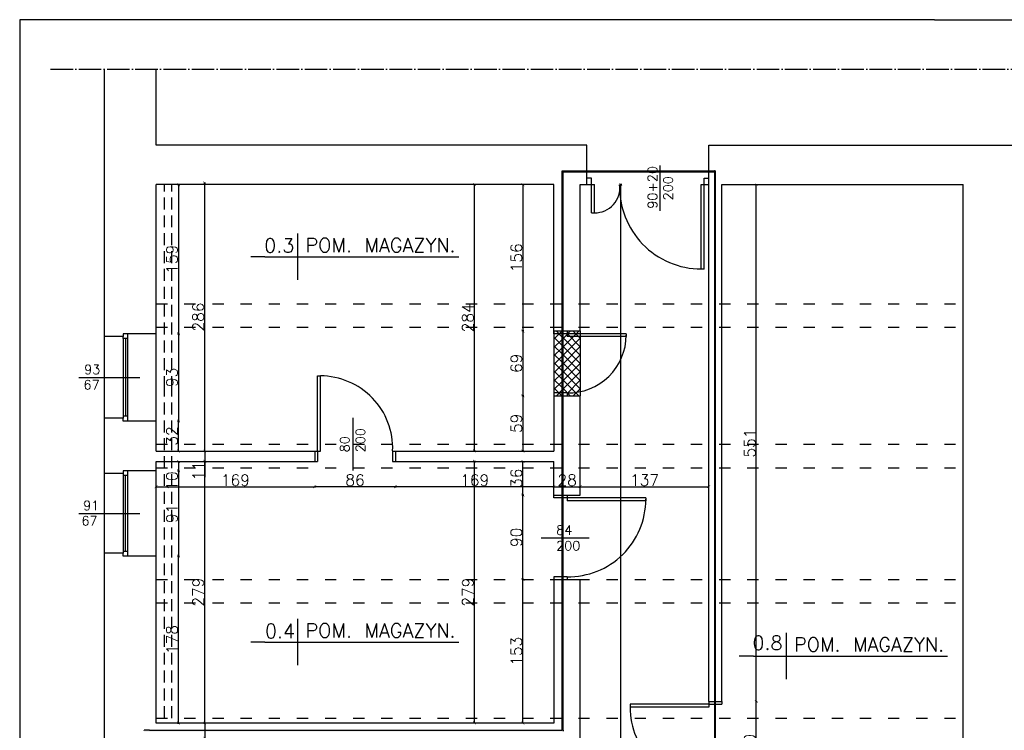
# Model space of a CAD drawing. Header units: millimetres. Extents: x -155361 to 49141, y -33787 to 6941.
# Tile 43 of 44: x -22280 to -21231, y 6183 to 6941. Entities that reach past the tile are written whole.
import ezdxf

# ---------------------------------------------------------------- set-up
doc = ezdxf.new("R2010")
doc.units = ezdxf.units.MM
for name, pattern in [('ACAD_ISO03W100', [30, 12, -18]), ('ACAD_ISO04W100', [30, 24, -3, 0, -3]), ('DASHED', [19.05, 12.7, -6.35])]:
    doc.linetypes.add(name, pattern=pattern)
doc.styles.add('Opisowy', font='txt.shx')
doc.styles.get("Standard").update_dxf_attribs({"font": 'txt.shx'})
doc.dimstyles.new('ISO-25', dxfattribs={"dimtxt": 12, "dimasz": 3, "dimexe": 1, "dimexo": 1, "dimgap": 1, "dimtad": 1, "dimdec": 0, "dimtxsty": 'Opisowy', "dimblk": 'ARCHTICK', "dimcen": 2.5, "dimadec": 0, "dimazin": 0, "dimtfac": 1, "dimtdec": 0, "dimtmove": 0, "dimatfit": 3, "dimldrblk": 'ARCHTICK', "dimfxl": 1, "dimfxlon": 1, "dimarcsym": 0})

# ---------------------------------------------------------------- blocks, each defined once
blk = doc.blocks.new('_ArchTick')
at = {"color": 0, "linetype": 'ByBlock', "const_width": 0.15}
blk.add_lwpolyline([(-0.5, -0.5), (0.5, 0.5)], dxfattribs=at)
blk = doc.blocks.new('*D11402')
at = {"color": 0, "lineweight": -2}
for p, q in [((-22112.2, 6765), (-22110.2, 6765)), ((-22111.2, 6765), (-22111.2, 6606)), ((-22112.2, 6606), (-22110.2, 6606))]:
    blk.add_line(p, q, dxfattribs=at)
at = {"layer": 'Defpoints', "color": 0}
for p in [(-22136.1, 6765), (-22136.1, 6606), (-22111.2, 6606)]:
    blk.add_point(p, dxfattribs=at)
at = {"color": 0, "lineweight": -2, "xscale": 3, "yscale": 3, "zscale": 3}
for p, rotation in [((-22111.2, 6765), 90), ((-22111.2, 6606), -90.00000000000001)]:
    blk.add_blockref('_ArchTick', p, dxfattribs=dict(at, rotation=rotation))
at = {"color": 0, "insert": (-22118.2, 6685.5), "char_height": 12, "attachment_point": 5, "rotation": 90, "style": 'Opisowy'}
blk.add_mtext('159', dxfattribs=at)
blk = doc.blocks.new('*D11403')
at = {"color": 0, "lineweight": -2}
for p, q in [((-22084.3, 6481), (-22082.3, 6481)), ((-22083.3, 6481), (-22083.3, 6470)), ((-22084.3, 6470), (-22082.3, 6470)), ((-22083.3, 6470), (-22083.3, 6453))]:
    blk.add_line(p, q, dxfattribs=at)
at = {"layer": 'Defpoints', "color": 0}
for p in [(-22135.1, 6481), (-22135.1, 6470), (-22083.3, 6470)]:
    blk.add_point(p, dxfattribs=at)
at = {"color": 0, "lineweight": -2, "xscale": 3, "yscale": 3, "zscale": 3}
for p, rotation in [((-22083.3, 6481), 90), ((-22083.3, 6470), -90.00000000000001)]:
    blk.add_blockref('_ArchTick', p, dxfattribs=dict(at, rotation=rotation))
at = {"color": 0, "insert": (-22090.3, 6460), "char_height": 12, "attachment_point": 5, "rotation": 90, "style": 'Opisowy'}
blk.add_mtext('11', dxfattribs=at)
blk = doc.blocks.new('*D11404')
at = {"color": 0, "lineweight": -2}
for p, q in [((-22112.2, 6470), (-22112.2, 6470)), ((-22111.2, 6470), (-22111.2, 6460)), ((-22112.2, 6460), (-22112.2, 6460)), ((-22111.2, 6460), (-22111.2, 6441))]:
    blk.add_line(p, q, dxfattribs=at)
at = {"layer": 'Defpoints', "color": 0}
for p in [(-22111.2, 6470), (-22111.2, 6460), (-22111.2, 6460)]:
    blk.add_point(p, dxfattribs=at)
at = {"color": 0, "lineweight": -2, "xscale": 3, "yscale": 3, "zscale": 3}
for p, rotation in [((-22111.2, 6470), 90), ((-22111.2, 6460), -90.00000000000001)]:
    blk.add_blockref('_ArchTick', p, dxfattribs=dict(at, rotation=rotation))
at = {"color": 0, "insert": (-22118.2, 6449), "char_height": 12, "attachment_point": 5, "rotation": 90, "style": 'Opisowy'}
blk.add_mtext('10', dxfattribs=at)
blk = doc.blocks.new('*D11405')
at = {"color": 0, "lineweight": -2}
for p, q in [((-22112.2, 6513), (-22110.2, 6513)), ((-22111.2, 6481), (-22111.2, 6513)), ((-22112.2, 6481), (-22110.2, 6481))]:
    blk.add_line(p, q, dxfattribs=at)
at = {"layer": 'Defpoints', "color": 0}
for p in [(-22135.1, 6513), (-22111.2, 6513), (-22135.1, 6481)]:
    blk.add_point(p, dxfattribs=at)
at = {"color": 0, "lineweight": -2, "xscale": 3, "yscale": 3, "zscale": 3}
for p, rotation in [((-22111.2, 6513), 90), ((-22111.2, 6481), -90.00000000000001)]:
    blk.add_blockref('_ArchTick', p, dxfattribs=dict(at, rotation=rotation))
at = {"color": 0, "insert": (-22118.2, 6497), "char_height": 12, "attachment_point": 5, "rotation": 90, "style": 'Opisowy'}
blk.add_mtext('32', dxfattribs=at)
blk = doc.blocks.new('*D11406')
at = {"color": 0, "lineweight": -2}
for p, q in [((-22112.2, 6606), (-22110.2, 6606)), ((-22111.2, 6606), (-22111.2, 6513)), ((-22112.2, 6513), (-22110.2, 6513))]:
    blk.add_line(p, q, dxfattribs=at)
at = {"layer": 'Defpoints', "color": 0}
for p in [(-22135.1, 6606), (-22135.1, 6513), (-22111.2, 6513)]:
    blk.add_point(p, dxfattribs=at)
at = {"color": 0, "lineweight": -2, "xscale": 3, "yscale": 3, "zscale": 3}
for p, rotation in [((-22111.2, 6606), 90), ((-22111.2, 6513), -90.00000000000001)]:
    blk.add_blockref('_ArchTick', p, dxfattribs=dict(at, rotation=rotation))
at = {"color": 0, "insert": (-22118.2, 6559.5), "char_height": 12, "attachment_point": 5, "rotation": 90, "style": 'Opisowy'}
blk.add_mtext('93', dxfattribs=at)
blk = doc.blocks.new('*D11407')
at = {"color": 0, "lineweight": -2}
for p, q in [((-22112.2, 6460), (-22110.2, 6460)), ((-22111.2, 6460), (-22111.2, 6369)), ((-22112.2, 6369), (-22110.2, 6369))]:
    blk.add_line(p, q, dxfattribs=at)
at = {"layer": 'Defpoints', "color": 0}
for p in [(-22135.1, 6460), (-22135.1, 6369), (-22111.2, 6369)]:
    blk.add_point(p, dxfattribs=at)
at = {"color": 0, "lineweight": -2, "xscale": 3, "yscale": 3, "zscale": 3}
for p, rotation in [((-22111.2, 6460), 90), ((-22111.2, 6369), -90.00000000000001)]:
    blk.add_blockref('_ArchTick', p, dxfattribs=dict(at, rotation=rotation))
at = {"color": 0, "insert": (-22118.2, 6414.5), "char_height": 12, "attachment_point": 5, "rotation": 90, "style": 'Opisowy'}
blk.add_mtext('91', dxfattribs=at)
blk = doc.blocks.new('*D11408')
at = {"color": 0, "lineweight": -2}
for p, q in [((-22112.2, 6369), (-22110.2, 6369)), ((-22111.2, 6191), (-22111.2, 6369)), ((-22112.2, 6191), (-22110.2, 6191))]:
    blk.add_line(p, q, dxfattribs=at)
at = {"layer": 'Defpoints', "color": 0}
for p in [(-22135.1, 6369), (-22111.2, 6369), (-22135.1, 6191)]:
    blk.add_point(p, dxfattribs=at)
at = {"color": 0, "lineweight": -2, "xscale": 3, "yscale": 3, "zscale": 3}
for p, rotation in [((-22111.2, 6369), 90), ((-22111.2, 6191), -90.00000000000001)]:
    blk.add_blockref('_ArchTick', p, dxfattribs=dict(at, rotation=rotation))
at = {"color": 0, "insert": (-22118.2, 6280), "char_height": 12, "attachment_point": 5, "rotation": 90, "style": 'Opisowy'}
blk.add_mtext('178', dxfattribs=at)
blk = doc.blocks.new('*D11409')
at = {"color": 0, "lineweight": -2}
for p, q in [((-22084.3, 6191), (-22082.3, 6191)), ((-22083.3, 6191), (-22083.3, 6175)), ((-22084.3, 6175), (-22082.3, 6175)), ((-22083.3, 6175), (-22083.3, 6154))]:
    blk.add_line(p, q, dxfattribs=at)
at = {"layer": 'Defpoints', "color": 0}
for p in [(-22133.7, 6191), (-22133.7, 6175), (-22083.3, 6175)]:
    blk.add_point(p, dxfattribs=at)
at = {"color": 0, "lineweight": -2, "xscale": 3, "yscale": 3, "zscale": 3}
for p, rotation in [((-22083.3, 6191), 90), ((-22083.3, 6175), -90.00000000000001)]:
    blk.add_blockref('_ArchTick', p, dxfattribs=dict(at, rotation=rotation))
at = {"color": 0, "insert": (-22090.3, 6163), "char_height": 12, "attachment_point": 5, "rotation": 90, "style": 'Opisowy'}
blk.add_mtext('16', dxfattribs=at)
blk = doc.blocks.new('*D11431')
at = {"color": 0, "lineweight": -2}
for p, q in [((-22084.3, 6470), (-22082.3, 6470)), ((-22083.3, 6191), (-22083.3, 6470)), ((-22084.3, 6191), (-22082.3, 6191))]:
    blk.add_line(p, q, dxfattribs=at)
at = {"layer": 'Defpoints', "color": 0}
for p in [(-22135.1, 6470), (-22083.3, 6470), (-22135.1, 6191)]:
    blk.add_point(p, dxfattribs=at)
at = {"color": 0, "lineweight": -2, "xscale": 3, "yscale": 3, "zscale": 3}
for p, rotation in [((-22083.3, 6470), 90), ((-22083.3, 6191), -90.00000000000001)]:
    blk.add_blockref('_ArchTick', p, dxfattribs=dict(at, rotation=rotation))
at = {"color": 0, "insert": (-22090.3, 6330.5), "char_height": 12, "attachment_point": 5, "rotation": 90, "style": 'Opisowy'}
blk.add_mtext('279', dxfattribs=at)
blk = doc.blocks.new('*D11432')
at = {"color": 0, "lineweight": -2}
for p, q in [((-22084.3, 6766.8), (-22082.3, 6766.8)), ((-22083.3, 6481), (-22083.3, 6766.8)), ((-22084.3, 6481), (-22082.3, 6481))]:
    blk.add_line(p, q, dxfattribs=at)
at = {"layer": 'Defpoints', "color": 0}
for p in [(-22134.1, 6766.8), (-22083.3, 6766.8), (-22134.1, 6481)]:
    blk.add_point(p, dxfattribs=at)
at = {"color": 0, "lineweight": -2, "xscale": 3, "yscale": 3, "zscale": 3}
for p, rotation in [((-22083.3, 6766.8), 90), ((-22083.3, 6481), -90.00000000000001)]:
    blk.add_blockref('_ArchTick', p, dxfattribs=dict(at, rotation=rotation))
at = {"color": 0, "insert": (-22090.3, 6623.9), "char_height": 12, "attachment_point": 5, "rotation": 90, "style": 'Opisowy'}
blk.add_mtext('286', dxfattribs=at)
blk = doc.blocks.new('*D11445')
at = {"color": 0, "lineweight": -2}
for p, q in [((-22135.1, 6444), (-22135.1, 6442)), ((-22135.1, 6443), (-21966.1, 6443)), ((-21966.1, 6444), (-21966.1, 6442))]:
    blk.add_line(p, q, dxfattribs=at)
at = {"layer": 'Defpoints', "color": 0}
for p in [(-22135.1, 6490.4), (-21966.1, 6490.4), (-21966.1, 6443)]:
    blk.add_point(p, dxfattribs=at)
at = {"color": 0, "lineweight": -2, "xscale": 3, "yscale": 3, "zscale": 3, "rotation": 180}
blk.add_blockref('_ArchTick', (-22135.1, 6443), dxfattribs=at)
at = {"color": 0, "lineweight": -2, "xscale": 3, "yscale": 3, "zscale": 3}
blk.add_blockref('_ArchTick', (-21966.1, 6443), dxfattribs=at)
at = {"color": 0, "insert": (-22050.6, 6450), "char_height": 12, "attachment_point": 5, "style": 'Opisowy'}
blk.add_mtext('169', dxfattribs=at)
blk = doc.blocks.new('*D11446')
at = {"color": 0, "lineweight": -2}
for p, q in [((-21966.1, 6444), (-21966.1, 6442)), ((-21880.1, 6443), (-21966.1, 6443)), ((-21880.1, 6444), (-21880.1, 6442))]:
    blk.add_line(p, q, dxfattribs=at)
at = {"layer": 'Defpoints', "color": 0}
for p in [(-21966.1, 6479.4), (-21880.1, 6479.4), (-21966.1, 6443)]:
    blk.add_point(p, dxfattribs=at)
at = {"color": 0, "lineweight": -2, "xscale": 3, "yscale": 3, "zscale": 3, "rotation": 180}
blk.add_blockref('_ArchTick', (-21966.1, 6443), dxfattribs=at)
at = {"color": 0, "lineweight": -2, "xscale": 3, "yscale": 3, "zscale": 3}
blk.add_blockref('_ArchTick', (-21880.1, 6443), dxfattribs=at)
at = {"color": 0, "insert": (-21923.1, 6450), "char_height": 12, "attachment_point": 5, "style": 'Opisowy'}
blk.add_mtext('86', dxfattribs=at)
blk = doc.blocks.new('*D11447')
at = {"color": 0, "lineweight": -2}
for p, q in [((-21880.1, 6444), (-21880.1, 6442)), ((-21711.1, 6443), (-21880.1, 6443)), ((-21711.1, 6444), (-21711.1, 6442))]:
    blk.add_line(p, q, dxfattribs=at)
at = {"layer": 'Defpoints', "color": 0}
for p in [(-21880.1, 6479.4), (-21711.1, 6479.4), (-21880.1, 6443)]:
    blk.add_point(p, dxfattribs=at)
at = {"color": 0, "lineweight": -2, "xscale": 3, "yscale": 3, "zscale": 3, "rotation": 180}
blk.add_blockref('_ArchTick', (-21880.1, 6443), dxfattribs=at)
at = {"color": 0, "lineweight": -2, "xscale": 3, "yscale": 3, "zscale": 3}
blk.add_blockref('_ArchTick', (-21711.1, 6443), dxfattribs=at)
at = {"color": 0, "insert": (-21795.6, 6450), "char_height": 12, "attachment_point": 5, "style": 'Opisowy'}
blk.add_mtext('169', dxfattribs=at)
blk = doc.blocks.new('*D11448')
at = {"color": 0, "lineweight": -2}
for p, q in [((-21743.2, 6765), (-21745.2, 6765)), ((-21744.2, 6765), (-21744.2, 6609)), ((-21743.2, 6609), (-21745.2, 6609))]:
    blk.add_line(p, q, dxfattribs=at)
at = {"layer": 'Defpoints', "color": 0}
for p in [(-21711.1, 6765), (-21744.2, 6609), (-21711.1, 6609)]:
    blk.add_point(p, dxfattribs=at)
at = {"color": 0, "lineweight": -2, "xscale": 3, "yscale": 3, "zscale": 3}
for p, rotation in [((-21744.2, 6765), 90), ((-21744.2, 6609), -90.00000000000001)]:
    blk.add_blockref('_ArchTick', p, dxfattribs=dict(at, rotation=rotation))
at = {"color": 0, "insert": (-21751.2, 6687), "char_height": 12, "attachment_point": 5, "rotation": 90, "style": 'Opisowy'}
blk.add_mtext('156', dxfattribs=at)
blk = doc.blocks.new('*D11449')
at = {"color": 0, "lineweight": -2}
for p, q in [((-21743.2, 6609), (-21745.2, 6609)), ((-21744.2, 6609), (-21744.2, 6540)), ((-21743.2, 6540), (-21745.2, 6540))]:
    blk.add_line(p, q, dxfattribs=at)
at = {"layer": 'Defpoints', "color": 0}
for p in [(-21711.1, 6609), (-21744.2, 6540), (-21711.1, 6540)]:
    blk.add_point(p, dxfattribs=at)
at = {"color": 0, "lineweight": -2, "xscale": 3, "yscale": 3, "zscale": 3}
for p, rotation in [((-21744.2, 6609), 90), ((-21744.2, 6540), -90.00000000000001)]:
    blk.add_blockref('_ArchTick', p, dxfattribs=dict(at, rotation=rotation))
at = {"color": 0, "insert": (-21751.2, 6574.5), "char_height": 12, "attachment_point": 5, "rotation": 90, "style": 'Opisowy'}
blk.add_mtext('69', dxfattribs=at)
blk = doc.blocks.new('*D11450')
at = {"color": 0, "lineweight": -2}
for p, q in [((-21743.2, 6540), (-21745.2, 6540)), ((-21744.2, 6540), (-21744.2, 6481)), ((-21743.2, 6481), (-21745.2, 6481))]:
    blk.add_line(p, q, dxfattribs=at)
at = {"layer": 'Defpoints', "color": 0}
for p in [(-21711.1, 6540), (-21744.2, 6481), (-21711.1, 6481)]:
    blk.add_point(p, dxfattribs=at)
at = {"color": 0, "lineweight": -2, "xscale": 3, "yscale": 3, "zscale": 3}
for p, rotation in [((-21744.2, 6540), 90), ((-21744.2, 6481), -90.00000000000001)]:
    blk.add_blockref('_ArchTick', p, dxfattribs=dict(at, rotation=rotation))
at = {"color": 0, "insert": (-21751.2, 6510.5), "char_height": 12, "attachment_point": 5, "rotation": 90, "style": 'Opisowy'}
blk.add_mtext('59', dxfattribs=at)
blk = doc.blocks.new('*D11451')
at = {"color": 0, "lineweight": -2}
for p, q in [((-21745.2, 6470), (-21745.2, 6470)), ((-21744.2, 6434), (-21744.2, 6470)), ((-21745.2, 6434), (-21745.2, 6434))]:
    blk.add_line(p, q, dxfattribs=at)
at = {"layer": 'Defpoints', "color": 0}
for p in [(-21744.2, 6470), (-21744.2, 6470), (-21744.2, 6434)]:
    blk.add_point(p, dxfattribs=at)
at = {"color": 0, "lineweight": -2, "xscale": 3, "yscale": 3, "zscale": 3}
for p, rotation in [((-21744.2, 6470), 90), ((-21744.2, 6434), -90.00000000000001)]:
    blk.add_blockref('_ArchTick', p, dxfattribs=dict(at, rotation=rotation))
at = {"color": 0, "insert": (-21751.2, 6452), "char_height": 12, "attachment_point": 5, "rotation": 90, "style": 'Opisowy'}
blk.add_mtext('36', dxfattribs=at)
blk = doc.blocks.new('*D11452')
at = {"color": 0, "lineweight": -2}
for p, q in [((-21743.2, 6434), (-21745.2, 6434)), ((-21744.2, 6344), (-21744.2, 6434)), ((-21743.2, 6344), (-21745.2, 6344))]:
    blk.add_line(p, q, dxfattribs=at)
at = {"layer": 'Defpoints', "color": 0}
for p in [(-21744.2, 6434), (-21711.1, 6434), (-21711.1, 6344)]:
    blk.add_point(p, dxfattribs=at)
at = {"color": 0, "lineweight": -2, "xscale": 3, "yscale": 3, "zscale": 3}
for p, rotation in [((-21744.2, 6434), 90), ((-21744.2, 6344), -90.00000000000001)]:
    blk.add_blockref('_ArchTick', p, dxfattribs=dict(at, rotation=rotation))
at = {"color": 0, "insert": (-21751.2, 6389), "char_height": 12, "attachment_point": 5, "rotation": 90, "style": 'Opisowy'}
blk.add_mtext('90', dxfattribs=at)
blk = doc.blocks.new('*D11453')
at = {"color": 0, "lineweight": -2}
for p, q in [((-21743.2, 6344), (-21745.2, 6344)), ((-21744.2, 6191), (-21744.2, 6344)), ((-21743.2, 6191), (-21745.2, 6191))]:
    blk.add_line(p, q, dxfattribs=at)
at = {"layer": 'Defpoints', "color": 0}
for p in [(-21744.2, 6344), (-21711.1, 6344), (-21711.1, 6191)]:
    blk.add_point(p, dxfattribs=at)
at = {"color": 0, "lineweight": -2, "xscale": 3, "yscale": 3, "zscale": 3}
for p, rotation in [((-21744.2, 6344), 90), ((-21744.2, 6191), -90.00000000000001)]:
    blk.add_blockref('_ArchTick', p, dxfattribs=dict(at, rotation=rotation))
at = {"color": 0, "insert": (-21751.2, 6267.5), "char_height": 12, "attachment_point": 5, "rotation": 90, "style": 'Opisowy'}
blk.add_mtext('153', dxfattribs=at)
blk = doc.blocks.new('*D11470')
at = {"color": 0, "lineweight": -2}
for p, q in [((-21794.9, 6470), (-21796.9, 6470)), ((-21795.9, 6191), (-21795.9, 6470)), ((-21794.9, 6191), (-21796.9, 6191))]:
    blk.add_line(p, q, dxfattribs=at)
at = {"layer": 'Defpoints', "color": 0}
for p in [(-21795.9, 6470), (-21711.1, 6470), (-21711.1, 6191)]:
    blk.add_point(p, dxfattribs=at)
at = {"color": 0, "lineweight": -2, "xscale": 3, "yscale": 3, "zscale": 3}
for p, rotation in [((-21795.9, 6470), 90), ((-21795.9, 6191), -90.00000000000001)]:
    blk.add_blockref('_ArchTick', p, dxfattribs=dict(at, rotation=rotation))
at = {"color": 0, "insert": (-21802.9, 6330.5), "char_height": 12, "attachment_point": 5, "rotation": 90, "style": 'Opisowy'}
blk.add_mtext('279', dxfattribs=at)
blk = doc.blocks.new('*D11471')
at = {"color": 0, "lineweight": -2}
for p, q in [((-21794.9, 6765), (-21796.9, 6765)), ((-21795.9, 6481), (-21795.9, 6765)), ((-21794.9, 6481), (-21796.9, 6481))]:
    blk.add_line(p, q, dxfattribs=at)
at = {"layer": 'Defpoints', "color": 0}
for p in [(-21795.9, 6765), (-21711.1, 6765), (-21711.1, 6481)]:
    blk.add_point(p, dxfattribs=at)
at = {"color": 0, "lineweight": -2, "xscale": 3, "yscale": 3, "zscale": 3}
for p, rotation in [((-21795.9, 6765), 90), ((-21795.9, 6481), -90.00000000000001)]:
    blk.add_blockref('_ArchTick', p, dxfattribs=dict(at, rotation=rotation))
at = {"color": 0, "insert": (-21802.9, 6623), "char_height": 12, "attachment_point": 5, "rotation": 90, "style": 'Opisowy'}
blk.add_mtext('284', dxfattribs=at)
blk = doc.blocks.new('*D11472')
at = {"color": 0, "lineweight": -2}
for p, q in [((-21496.5, 6765), (-21494.5, 6765)), ((-21495.5, 6214), (-21495.5, 6765)), ((-21496.5, 6214), (-21494.5, 6214))]:
    blk.add_line(p, q, dxfattribs=at)
at = {"layer": 'Defpoints', "color": 0}
for p in [(-21532.1, 6765), (-21495.5, 6765), (-21532.1, 6214)]:
    blk.add_point(p, dxfattribs=at)
at = {"color": 0, "lineweight": -2, "xscale": 3, "yscale": 3, "zscale": 3}
for p, rotation in [((-21495.5, 6765), 90), ((-21495.5, 6214), -90.00000000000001)]:
    blk.add_blockref('_ArchTick', p, dxfattribs=dict(at, rotation=rotation))
at = {"color": 0, "insert": (-21502.5, 6489.5), "char_height": 12, "attachment_point": 5, "rotation": 90, "style": 'Opisowy'}
blk.add_mtext('551', dxfattribs=at)
blk = doc.blocks.new('*D11473')
at = {"color": 0, "lineweight": -2}
for p, q in [((-21496.5, 6214), (-21494.5, 6214)), ((-21495.5, 6124), (-21495.5, 6214)), ((-21496.5, 6124), (-21494.5, 6124))]:
    blk.add_line(p, q, dxfattribs=at)
at = {"layer": 'Defpoints', "color": 0}
for p in [(-21532.1, 6214), (-21495.5, 6214), (-21532.1, 6124)]:
    blk.add_point(p, dxfattribs=at)
at = {"color": 0, "lineweight": -2, "xscale": 3, "yscale": 3, "zscale": 3}
for p, rotation in [((-21495.5, 6214), 90), ((-21495.5, 6124), -90.00000000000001)]:
    blk.add_blockref('_ArchTick', p, dxfattribs=dict(at, rotation=rotation))
at = {"color": 0, "insert": (-21502.5, 6169), "char_height": 12, "attachment_point": 5, "rotation": 90, "style": 'Opisowy'}
blk.add_mtext('90', dxfattribs=at)
blk = doc.blocks.new('*D11513')
at = {"color": 0, "lineweight": -2}
for p, q in [((-21638.9, 6765), (-21640.9, 6765)), ((-21639.9, 5258), (-21639.9, 6765)), ((-21638.9, 5258), (-21640.9, 5258))]:
    blk.add_line(p, q, dxfattribs=at)
at = {"layer": 'Defpoints', "color": 0}
for p in [(-21639.9, 6765), (-21546.1, 6765), (-21546.1, 5258)]:
    blk.add_point(p, dxfattribs=at)
at = {"color": 0, "lineweight": -2, "xscale": 3, "yscale": 3, "zscale": 3}
for p, rotation in [((-21639.9, 6765), 90), ((-21639.9, 5258), -90.00000000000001)]:
    blk.add_blockref('_ArchTick', p, dxfattribs=dict(at, rotation=rotation))
at = {"color": 0, "insert": (-21646.9, 6011.5), "char_height": 12, "attachment_point": 5, "rotation": 90, "style": 'Opisowy'}
blk.add_mtext('1507', dxfattribs=at)
blk = doc.blocks.new('*D11520')
at = {"color": 0, "lineweight": -2}
for p, q in [((-21711.1, 6442), (-21711.1, 6444)), ((-21711.1, 6443), (-21683.1, 6443)), ((-21683.1, 6442), (-21683.1, 6444))]:
    blk.add_line(p, q, dxfattribs=at)
at = {"layer": 'Defpoints', "color": 0}
for p in [(-21683.1, 6443), (-21711.1, 6434), (-21683.1, 6434)]:
    blk.add_point(p, dxfattribs=at)
at = {"color": 0, "lineweight": -2, "xscale": 3, "yscale": 3, "zscale": 3, "rotation": 180}
blk.add_blockref('_ArchTick', (-21711.1, 6443), dxfattribs=at)
at = {"color": 0, "lineweight": -2, "xscale": 3, "yscale": 3, "zscale": 3}
blk.add_blockref('_ArchTick', (-21683.1, 6443), dxfattribs=at)
at = {"color": 0, "insert": (-21697.1, 6450), "char_height": 12, "attachment_point": 5, "style": 'Opisowy'}
blk.add_mtext('28', dxfattribs=at)
blk = doc.blocks.new('*D11521')
at = {"color": 0, "lineweight": -2}
for p, q in [((-21683.1, 6442), (-21683.1, 6444)), ((-21683.1, 6443), (-21546.1, 6443)), ((-21546.1, 6442), (-21546.1, 6444))]:
    blk.add_line(p, q, dxfattribs=at)
at = {"layer": 'Defpoints', "color": 0}
for p in [(-21546.1, 6443), (-21683.1, 6434), (-21546.1, 6434)]:
    blk.add_point(p, dxfattribs=at)
at = {"color": 0, "lineweight": -2, "xscale": 3, "yscale": 3, "zscale": 3, "rotation": 180}
blk.add_blockref('_ArchTick', (-21683.1, 6443), dxfattribs=at)
at = {"color": 0, "lineweight": -2, "xscale": 3, "yscale": 3, "zscale": 3}
blk.add_blockref('_ArchTick', (-21546.1, 6443), dxfattribs=at)
at = {"color": 0, "insert": (-21614.6, 6450), "char_height": 12, "attachment_point": 5, "style": 'Opisowy'}
blk.add_mtext('137', dxfattribs=at)

msp = doc.modelspace()

# ---------------------------------------------------------------- hatches: boundary and pattern name
h = msp.add_hatch(color=1)
h.paths.add_polyline_path([(-21539.2, 6637.9), (-21539.2, 6779.6), (-21540.2, 6779.6), (-21540.2, 6778.6), (-21540.2, 6637.9)])
h.paths.add_polyline_path([(-21597.8, 6778.6), (-21597.8, 6779.6), (-21676.1, 6779.6), (-21676.1, 6778.6)])
h.paths.add_polyline_path([(-21546.1, 6778.6), (-21546.1, 6779.6), (-21597.8, 6779.6), (-21597.8, 6778.6)])
h.paths.add_polyline_path([(-21676.1, 6778.6), (-21676.1, 6779.6), (-21702.4, 6779.6), (-21702.4, 6778.6)])
h.paths.add_polyline_path([(-21540.2, 6778.6), (-21540.2, 6779.6), (-21546.1, 6779.6), (-21546.1, 6778.6)])
h.paths.add_polyline_path([(-21617.9, 6732.8), (-21577.9, 6732.8), (-21577.9, 6789.4), (-21617.9, 6789.4)], flags=24)
h.paths.add_polyline_path([(-21617.9, 6732.8), (-21577.9, 6732.8), (-21577.9, 6789.4), (-21617.9, 6789.4)], flags=24)
h = msp.add_hatch(color=1)
h.paths.add_polyline_path([(-21701.4, 6637.9), (-21701.4, 6778.6), (-21702.4, 6778.6), (-21702.4, 6637.9)])
h.paths.add_polyline_path([(-21702.4, 6196.1), (-21701.4, 6196.1), (-21701.4, 6319.1), (-21702.4, 6319.1)])
h.paths.add_polyline_path([(-21701.4, 6488.2), (-21701.4, 6540), (-21702.4, 6540), (-21702.4, 6488.2)])
h.paths.add_polyline_path([(-21701.4, 6388.3), (-21701.4, 6431), (-21702.4, 6431), (-21702.4, 6388.3)])
h.paths.add_polyline_path([(-21702.4, 6347), (-21701.4, 6347), (-21701.4, 6388.3), (-21702.4, 6388.3)])
h.paths.add_polyline_path([(-21702.4, 6543), (-21701.4, 6543), (-21701.4, 6574.7), (-21702.4, 6574.7)])
h.paths.add_polyline_path([(-21701.4, 6574.7), (-21701.4, 6606), (-21702.4, 6606), (-21702.4, 6574.7)])
h.paths.add_polyline_path([(-21702.4, 6434), (-21701.4, 6434), (-21701.4, 6463.2), (-21702.4, 6463.2)])
h.paths.add_polyline_path([(-21702.4, 6612.9), (-21701.4, 6612.9), (-21701.4, 6637.9), (-21702.4, 6637.9)])
h.paths.add_polyline_path([(-21702.4, 6463.2), (-21701.4, 6463.2), (-21701.4, 6488.2), (-21702.4, 6488.2)])
h.paths.add_polyline_path([(-21701.4, 6319.1), (-21701.4, 6344), (-21702.4, 6344), (-21702.4, 6319.1)])
h.paths.add_polyline_path([(-21702.4, 6609), (-21701.4, 6609), (-21701.4, 6612.9), (-21702.4, 6612.9)])
h.paths.add_polyline_path([(-21702.4, 6540), (-21701.4, 6540), (-21701.4, 6543), (-21702.4, 6543)])
h.paths.add_polyline_path([(-21702.4, 6606), (-21701.4, 6606), (-21701.4, 6609), (-21702.4, 6609)])
h.paths.add_polyline_path([(-21702.4, 6431), (-21701.4, 6431), (-21701.4, 6434), (-21702.4, 6434)])
h.paths.add_polyline_path([(-21701.4, 6344.1), (-21701.4, 6347), (-21702.4, 6347), (-21702.4, 6344.1)])
h.paths.add_polyline_path([(-21716.9, 6594.6), (-21716.9, 6554.6), (-21680.3, 6554.6), (-21680.3, 6594.6)], flags=24)
h.paths.add_polyline_path([(-21716.9, 6594.6), (-21716.9, 6554.6), (-21680.3, 6554.6), (-21680.3, 6594.6)], flags=24)
h.paths.add_polyline_path([(-21710.1, 6459), (-21710.1, 6441), (-21684.1, 6441), (-21684.1, 6459)], flags=24)
h.paths.add_polyline_path([(-21715.4, 6408.4), (-21715.4, 6368.4), (-21678.8, 6368.4), (-21678.8, 6408.4)], flags=24)
h.paths.add_polyline_path([(-21715.4, 6408.4), (-21715.4, 6368.4), (-21678.8, 6368.4), (-21678.8, 6408.4)], flags=24)
h = msp.add_hatch(color=1)
h.paths.add_polyline_path([(-21540.2, 6488.2), (-21539.2, 6488.2), (-21539.2, 6612.9), (-21540.2, 6612.9)])
h.paths.add_polyline_path([(-21540.2, 6344.1), (-21539.2, 6344.1), (-21539.2, 6463.2), (-21540.2, 6463.2)])
h.paths.add_polyline_path([(-21540.2, 6214), (-21539.2, 6214), (-21539.2, 6319.1), (-21540.2, 6319.1)])
h.paths.add_polyline_path([(-21540.2, 6127), (-21539.2, 6127), (-21539.2, 6169.4), (-21540.2, 6169.4)])
h.paths.add_polyline_path([(-21540.2, 6171.1), (-21539.2, 6171.1), (-21539.2, 6196.1), (-21540.2, 6196.1)])
h.paths.add_polyline_path([(-21540.2, 6463.2), (-21539.2, 6463.2), (-21539.2, 6488.2), (-21540.2, 6488.2)])
h.paths.add_polyline_path([(-21540.2, 6612.9), (-21539.2, 6612.9), (-21539.2, 6637.9), (-21540.2, 6637.9)])
h.paths.add_polyline_path([(-21540.2, 6319.1), (-21539.2, 6319.1), (-21539.2, 6344.1), (-21540.2, 6344.1)])
h.paths.add_polyline_path([(-21539.2, 6196.1), (-21539.2, 6211), (-21540.2, 6211), (-21540.2, 6196.1)])
h.paths.add_polyline_path([(-21540.2, 6211), (-21539.2, 6211), (-21539.2, 6214), (-21540.2, 6214)])
h.paths.add_polyline_path([(-21555.1, 6189.4), (-21555.1, 6149.4), (-21518.5, 6149.4), (-21518.5, 6189.4)], flags=9)
h.paths.add_polyline_path([(-21555.1, 6189.4), (-21555.1, 6149.4), (-21518.5, 6149.4), (-21518.5, 6189.4)], flags=24)
h.paths.add_polyline_path([(-21540.2, 6169.4), (-21539.2, 6169.4), (-21539.2, 6171.1), (-21540.2, 6171.1)], flags=0)
h = msp.add_hatch()
h.set_pattern_fill('ANSI37', color=256, scale=2, style=0)
h.set_pattern_definition([(45, (-413.4446, 6057.9826), (-4.490128, 4.490128), []), (135, (-413.4446, 6057.9826), (-4.490128, -4.490128), [])])
h.paths.add_polyline_path([(-21701.4, 6606), (-21697.2, 6606), (-21697.2, 6603), (-21683.1, 6603), (-21683.1, 6544.3, -0.057594), (-21697.2, 6543), (-21701.4, 6543)])
h.paths.add_polyline_path([(-21711.1, 6543), (-21702.4, 6543), (-21702.4, 6606), (-21711.1, 6606)])
h.paths.add_polyline_path([(-21683.1, 6540), (-21683.1, 6544.3, -0.057594), (-21697.2, 6543), (-21697.2, 6540)])
h.paths.add_polyline_path([(-21697.2, 6606), (-21683.1, 6606), (-21683.1, 6609), (-21697.2, 6609)])
h.paths.add_polyline_path([(-21697.2, 6603), (-21683.1, 6603), (-21683.1, 6606), (-21697.2, 6606)])
h.paths.add_polyline_path([(-21711.1, 6606), (-21702.4, 6606), (-21702.4, 6609), (-21711.1, 6609)])
h.paths.add_polyline_path([(-21711.1, 6540), (-21702.4, 6540), (-21702.4, 6543), (-21711.1, 6543)])
msp.add_hatch(color=1).paths.add_polyline_path([(-22148, 6183.2), (-22148, 6183.3), (-22142, 6183.3), (-21702.4, 6183.3), (-21702.4, 6196.1), (-21701.4, 6196.1), (-21701.4, 6183.3), (-21701.4, 6182.3), (-21702.4, 6182.3), (-22142, 6182.3), (-22148, 6182.3)])

# ---------------------------------------------------------------- linework, layer by layer
for p, q in [((-21305.6, 6940.9), (-22280.5, 6940.9)), ((-22280.5, 6940.9), (-22280.5, 4380.1)), ((-21305.6, 6940.9), (-20330.8, 6940.9)), ((-22190.1, 5323.9), (-22190.1, 6888.3)), ((-22135.1, 6807), (-22135.1, 6888.4)), ((-21676.1, 6807), (-22135.1, 6807)), ((-21676.1, 6765), (-21676.1, 6807)), ((-21546.1, 6765), (-21546.1, 6807)), ((-21546.1, 6807), (-21155.5, 6807)), ((-21597.8, 6737), (-21597.8, 6785.3)), ((-21671.1, 6772), (-21676.1, 6772)), ((-21671.1, 6765), (-21671.1, 6772)), ((-21551.1, 6765), (-21551.1, 6772)), ((-21551.1, 6772), (-21546.1, 6772)), ((-21711.1, 6765), (-22135.1, 6765)), ((-22135.1, 6606), (-22135.1, 6765)), ((-21711.1, 6609), (-21711.1, 6765)), ((-21683.1, 6609), (-21683.1, 6765)), ((-21683.1, 6765), (-21676.1, 6765)), ((-21676.1, 6765), (-21671.1, 6765)), ((-21671.1, 6735), (-21671.1, 6765)), ((-21671.1, 6765), (-21668.1, 6765)), ((-21668.1, 6735), (-21668.1, 6765)), ((-21554.1, 6675), (-21554.1, 6765)), ((-21554.1, 6765), (-21551.1, 6765)), ((-21551.1, 6765), (-21546.1, 6765)), ((-21551.1, 6675), (-21551.1, 6765)), ((-21546.1, 6214), (-21546.1, 6765)), ((-21532.1, 6214), (-21532.1, 6765)), ((-21532.1, 6765), (-21275.1, 6765)), ((-21275.1, 5928), (-21275.1, 6765)), ((-21671.1, 6735), (-21668.1, 6735)), ((-21984.3, 6713.1), (-21984.3, 6663.7)), ((-22019.2, 6688), (-22034.3, 6688)), ((-22019.2, 6688), (-21856.4, 6688)), ((-21856.4, 6688), (-21812.6, 6688)), ((-21551.1, 6675), (-21554.1, 6675)), ((-22170.1, 6603), (-22190.1, 6603)), ((-22170.1, 6606), (-22170.1, 6603)), ((-22165.1, 6606), (-22170.1, 6606)), ((-22170.1, 6601), (-22170.1, 6603)), ((-22165.1, 6601), (-22170.1, 6601)), ((-22170.1, 6601), (-22170.1, 6516)), ((-22167.6, 6601), (-22167.6, 6518)), ((-22135.1, 6606), (-22165.1, 6606)), ((-22165.1, 6513), (-22165.1, 6606)), ((-22135.1, 6513), (-22135.1, 6606)), ((-21711.1, 6609), (-21683.1, 6609)), ((-21711.1, 6606), (-21711.1, 6609)), ((-21711.1, 6609), (-21711.1, 6540)), ((-21697.2, 6606), (-21711.1, 6606)), ((-21697.2, 6609), (-21697.2, 6606)), ((-21634.2, 6606), (-21697.2, 6606)), ((-21697.2, 6606), (-21697.2, 6603)), ((-21634.2, 6603), (-21697.2, 6603)), ((-21683.1, 6609), (-21683.1, 6540)), ((-21634.2, 6606), (-21634.2, 6603)), ((-22217.6, 6559.5), (-22152.6, 6559.5)), ((-21963.1, 6481), (-21963.1, 6561)), ((-21963.1, 6561), (-21960.1, 6561)), ((-21960.1, 6481), (-21960.1, 6561)), ((-21697.2, 6543), (-21711.1, 6543)), ((-21711.1, 6543), (-21711.1, 6540)), ((-21711.1, 6540), (-21683.1, 6540)), ((-21711.1, 6540), (-21711.1, 6481)), ((-21697.2, 6543), (-21697.2, 6540)), ((-21683.1, 6434), (-21683.1, 6540)), ((-22170.1, 6516), (-22190.1, 6516)), ((-22165.1, 6518), (-22170.1, 6518)), ((-22170.1, 6513), (-22170.1, 6516)), ((-21925.6, 6516.4), (-21925.6, 6460.3)), ((-22165.1, 6513), (-22170.1, 6513)), ((-22135.1, 6513), (-22165.1, 6513)), ((-22135.1, 6481), (-22135.1, 6513)), ((-22135.1, 6481), (-21963.1, 6481)), ((-21966.1, 6481), (-21966.1, 6470)), ((-21963.1, 6481), (-21963.1, 6470)), ((-21963.1, 6481), (-21960.1, 6481)), ((-21883.1, 6481), (-21883.1, 6470)), ((-21883.1, 6481), (-21711.1, 6481)), ((-21880.1, 6481), (-21880.1, 6470)), ((-22135.1, 6460), (-22135.1, 6470)), ((-22135.1, 6470), (-21963.1, 6470)), ((-21883.1, 6470), (-21711.1, 6470)), ((-21711.1, 6434), (-21711.1, 6470)), ((-22170.1, 6457), (-22190.1, 6457)), ((-22170.1, 6460), (-22170.1, 6457)), ((-22165.1, 6460), (-22170.1, 6460)), ((-22170.1, 6460), (-22170.1, 6372)), ((-22165.1, 6455), (-22170.1, 6455)), ((-22167.6, 6374), (-22167.6, 6455)), ((-22135.1, 6460), (-22165.1, 6460)), ((-22165.1, 6369), (-22165.1, 6460)), ((-22135.1, 6369), (-22135.1, 6460)), ((-22135.1, 6333), (-22135.1, 6454)), ((-21711.1, 6434), (-21683.1, 6434)), ((-21711.1, 6431), (-21711.1, 6434)), ((-21697.2, 6434), (-21697.2, 6431)), ((-21697.2, 6431), (-21711.1, 6431)), ((-21613.2, 6431), (-21697.2, 6431)), ((-21697.2, 6431), (-21697.2, 6428)), ((-21613.2, 6428), (-21697.2, 6428)), ((-21613.2, 6431), (-21613.2, 6428)), ((-22217.6, 6414.5), (-22152.6, 6414.5)), ((-21724.9, 6388.3), (-21673.5, 6388.3)), ((-22170.1, 6372), (-22190.1, 6372)), ((-22165.1, 6374), (-22170.1, 6374)), ((-22170.1, 6369), (-22170.1, 6372)), ((-22165.1, 6369), (-22170.1, 6369)), ((-22135.1, 6369), (-22165.1, 6369)), ((-22135.1, 6191), (-22135.1, 6369)), ((-21697.2, 6347), (-21711.1, 6347)), ((-21711.1, 6347), (-21711.1, 6344)), ((-21711.1, 6344), (-21683.1, 6344)), ((-21711.1, 6344), (-21711.1, 6191)), ((-21697.2, 6347), (-21697.2, 6344)), ((-21683.1, 5650), (-21683.1, 6344)), ((-21984.3, 6302.1), (-21984.3, 6252.8)), ((-21463.6, 6287.3), (-21463.6, 6237.9)), ((-22019.2, 6277.1), (-22034.3, 6277.1)), ((-22019.2, 6277.1), (-21856.4, 6277.1)), ((-21856.4, 6277.1), (-21812.6, 6277.1)), ((-21498.6, 6262.2), (-21513.7, 6262.2)), ((-21498.6, 6262.2), (-21335.8, 6262.2)), ((-21335.8, 6262.2), (-21291.9, 6262.2)), ((-21546.1, 6214), (-21532.1, 6214)), ((-21546.1, 6214), (-21546.1, 6211)), ((-21532.1, 6214), (-21532.1, 6211)), ((-21546.1, 6211), (-21630.1, 6211)), ((-21630.1, 6211), (-21630.1, 6208)), ((-21546.1, 6208), (-21630.1, 6208)), ((-21546.1, 6211), (-21532.1, 6211)), ((-21546.1, 6211), (-21546.1, 6208)), ((-21711.1, 6191), (-22135.1, 6191))]:
    msp.add_line(p, q)
at = {"linetype": 'ACAD_ISO04W100'}
msp.add_line((-22247.6, 6888.3), (-21091, 6888.3), dxfattribs=at)
at = {"color": 1}
for p, q in [((-21702.4, 6183.3), (-21702.4, 6779.6)), ((-21702.4, 6779.6), (-21540.2, 6779.6)), ((-21702.4, 6778.6), (-21540.2, 6778.6)), ((-21701.4, 6183.3), (-21701.4, 6779.6)), ((-21540.2, 6779.6), (-21540.2, 5426)), ((-21539.2, 6779.6), (-21540.2, 6779.6)), ((-21539.2, 6779.6), (-21539.2, 5426)), ((-22142, 6183.3), (-22148, 6183.3)), ((-22148, 6183.2), (-22148, 6183.3)), ((-22142, 6183.3), (-21702.4, 6183.3)), ((-21701.4, 6183.3), (-21701.4, 6182.3))]:
    msp.add_line(p, q, dxfattribs=at)
at = {"linetype": 'DASHED'}
for p, q in [((-22126, 6548.1), (-22126, 6765)), ((-22118.3, 6548.1), (-22118.3, 6765)), ((-22126, 6196.1), (-22126, 6548.1)), ((-22118.3, 6196.1), (-22118.3, 6548.1))]:
    msp.add_line(p, q, dxfattribs=at)
at = {"linetype": 'ACAD_ISO03W100'}
for p, q in [((-22135.1, 6637.9), (-21275.1, 6637.9)), ((-22135.1, 6612.9), (-21275.1, 6612.9)), ((-22135.1, 6488.2), (-21275.1, 6488.2)), ((-22135.1, 6463.2), (-21275.1, 6463.2)), ((-22135.1, 6344.1), (-21275.1, 6344.1)), ((-22135.1, 6319.1), (-21275.1, 6319.1)), ((-22135.1, 6196.1), (-21275.1, 6196.1))]:
    msp.add_line(p, q, dxfattribs=at)
for centre, radius, start, end in [((-21667.5, 6761.6), 26.6, 268.7198, 7.3058), ((-21554.1, 6762.1), 87, 178.058, 270), ((-21695.7, 6604.5), 61.5, 268.6194, 0), ((-21960.1, 6484), 77.1, 357.8106, 90), ((-21695.7, 6429.5), 82.5, 268.9677, 0), ((-21549, 6208), 81.1, 180, 272.0833)]:
    msp.add_arc(centre, radius, start, end)

# ---------------------------------------------------------------- texts
at = {"insert": (-21611.2, 6739.4), "char_height": 10, "width": 56.821, "attachment_point": 1, "rotation": 90}
msp.add_mtext('90+20\\P 200', dxfattribs=at)
at = {"attachment_point": 1}
for s, insert, char_height, width in [('0.3', (-22019.9, 6707.7), 15, 4.284), ('POM. MAGAZYN.', (-21975.9, 6708.1), 15, 198.035), ('93', (-22211.8, 6573), 10, 1.831), ('67', (-22212.5, 6556.7), 10, 40.994), ('91', (-22212.9, 6427.9), 10, 10.938), ('67', (-22214.7, 6411.7), 10, 40.994), ('84\\P200', (-21708.8, 6401.7), 10, 13.989), ('0.4', (-22019.1, 6296.6), 15, 6.327), ('POM. MAGAZYN.', (-21975.9, 6297.2), 15, 198.035), ('0.8', (-21499.7, 6284), 15, 0.857), ('POM. MAGAZYN.', (-21455.3, 6282.3), 15, 198.035)]:
    msp.add_mtext(s, dxfattribs=dict(at, insert=insert, char_height=char_height, width=width))
at = {"insert": (-21939.1, 6479.7), "char_height": 10, "attachment_point": 1, "rotation": 90}
msp.add_mtext('80\\P200', dxfattribs=at)

# ---------------------------------------------------------------- dimensions: what is measured, and where the dimension line sits
for base, p1, p2, picture, middle in [((-22083.3, 6766.8), (-22134.1, 6481), (-22134.1, 6766.8), '*D11432', (-22090.3, 6623.9)), ((-22111.2, 6606), (-22136.1, 6765), (-22136.1, 6606), '*D11402', (-22118.2, 6685.5)), ((-21795.9, 6765), (-21711.1, 6481), (-21711.1, 6765), '*D11471', (-21802.9, 6623)), ((-21744.2, 6609), (-21711.1, 6765), (-21711.1, 6609), '*D11448', (-21751.2, 6687)), ((-21639.9, 6765), (-21546.1, 5258), (-21546.1, 6765), '*D11513', (-21646.9, 6011.5)), ((-21495.5, 6765), (-21532.1, 6214), (-21532.1, 6765), '*D11472', (-21502.5, 6489.5)), ((-21744.2, 6540), (-21711.1, 6609), (-21711.1, 6540), '*D11449', (-21751.2, 6574.5)), ((-22111.2, 6513), (-22135.1, 6606), (-22135.1, 6513), '*D11406', (-22118.2, 6559.5)), ((-21744.2, 6481), (-21711.1, 6540), (-21711.1, 6481), '*D11450', (-21751.2, 6510.5)), ((-22111.2, 6513), (-22135.1, 6481), (-22135.1, 6513), '*D11405', (-22118.2, 6497)), ((-22083.3, 6470), (-22135.1, 6481), (-22135.1, 6470), '*D11403', (-22090.3, 6460)), ((-22083.3, 6470), (-22135.1, 6191), (-22135.1, 6470), '*D11431', (-22090.3, 6330.5)), ((-22111.2, 6460), (-22111.2, 6470), (-22111.2, 6460), '*D11404', (-22118.2, 6449)), ((-21795.9, 6470), (-21711.1, 6191), (-21711.1, 6470), '*D11470', (-21802.9, 6330.5)), ((-21744.2, 6470), (-21744.2, 6434), (-21744.2, 6470), '*D11451', (-21751.2, 6452)), ((-22111.2, 6369), (-22135.1, 6460), (-22135.1, 6369), '*D11407', (-22118.2, 6414.5)), ((-21744.2, 6434), (-21711.1, 6344), (-21711.1, 6434), '*D11452', (-21751.2, 6389)), ((-22111.2, 6369), (-22135.1, 6191), (-22135.1, 6369), '*D11408', (-22118.2, 6280)), ((-21744.2, 6344), (-21711.1, 6191), (-21711.1, 6344), '*D11453', (-21751.2, 6267.5)), ((-21495.5, 6214), (-21532.1, 6124), (-21532.1, 6214), '*D11473', (-21502.5, 6169)), ((-22083.3, 6175), (-22133.7, 6191), (-22133.7, 6175), '*D11409', (-22090.3, 6163))]:
    dim = msp.add_linear_dim(base=base, p1=p1, p2=p2, angle=90, dimstyle='ISO-25', override={"dimzin": 1})
    dim.commit()
    dim.dimension.update_dxf_attribs({"geometry": picture, "text_midpoint": middle})
for base, p1, p2, picture, middle in [((-21966.1, 6443), (-22135.1, 6490.4), (-21966.1, 6490.4), '*D11445', (-22050.6, 6450)), ((-21966.1, 6443), (-21880.1, 6479.4), (-21966.1, 6479.4), '*D11446', (-21923.1, 6450)), ((-21880.1, 6443), (-21711.1, 6479.4), (-21880.1, 6479.4), '*D11447', (-21795.6, 6450)), ((-21683.1, 6443), (-21711.1, 6434), (-21683.1, 6434), '*D11520', (-21697.1, 6450)), ((-21546.1, 6443), (-21683.1, 6434), (-21546.1, 6434), '*D11521', (-21614.6, 6450))]:
    dim = msp.add_linear_dim(base=base, p1=p1, p2=p2, dimstyle='ISO-25', override={"dimzin": 1})
    dim.commit()
    dim.dimension.update_dxf_attribs({"geometry": picture, "text_midpoint": middle})

doc.saveas('drawing.dxf')
